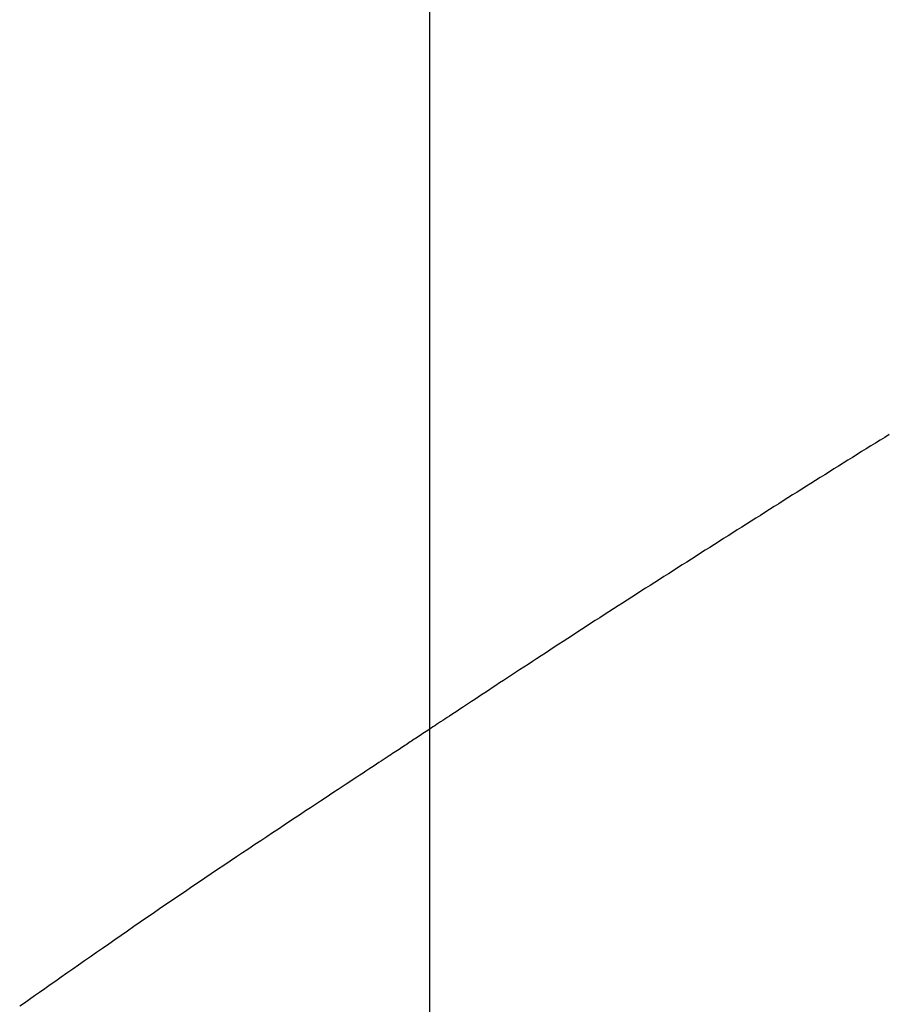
# Model space of a CAD drawing. Header units: millimetres. Extents: x -4577 to 1032787, y -66234 to 201209.
# Tile 145 of 256: x 4368.17 to 4369.36, y -8936.71 to -8935.35. Entities that reach past the tile are written whole.
import ezdxf

# ---------------------------------------------------------------- set-up
doc = ezdxf.new("R2010")
doc.units = ezdxf.units.MM
doc.linetypes.add('510_5_2OG_ELT_1004$0$11-07-22_DS_2OG$0$AUSGEZOGEN', pattern=[0])
doc.layers.add('510_5_2OG_ELT_1004$0$11-07-22_DS_2OG$0$EBENE_1', color=8, linetype='510_5_2OG_ELT_1004$0$11-07-22_DS_2OG$0$AUSGEZOGEN')
doc.layers.add('510_5_2OG_ELT_1004$0$11-07-22_DS_2OG$0$STANDARD', color=8, linetype='510_5_2OG_ELT_1004$0$11-07-22_DS_2OG$0$AUSGEZOGEN')

# ---------------------------------------------------------------- blocks, each defined once
blk = doc.blocks.new('510_5_2OG_ELT_1004')
at = {"layer": '510_5_2OG_ELT_1004$0$11-07-22_DS_2OG$0$EBENE_1'}
blk.add_lwpolyline([(4369.3675, -8935.8711), (4369.3612, -8935.875), (4369.3549, -8935.8789), (4369.3485, -8935.8829), (4369.3421, -8935.8868), (4369.3358, -8935.8908), (4369.3294, -8935.8947), (4369.323, -8935.8987), (4369.3166, -8935.9027), (4369.3102, -8935.9066), (4369.3039, -8935.9106), (4369.2975, -8935.9146), (4369.2911, -8935.9186), (4369.2848, -8935.9226), (4369.2784, -8935.9266), (4369.272, -8935.9306), (4369.2657, -8935.9346), (4369.2593, -8935.9386), (4369.253, -8935.9426), (4369.2466, -8935.9466), (4369.2402, -8935.9506), (4369.2339, -8935.9546), (4369.2275, -8935.9586), (4369.2212, -8935.9626), (4369.2148, -8935.9667), (4369.2085, -8935.9707), (4369.2021, -8935.9747), (4369.1958, -8935.9787), (4369.1895, -8935.9828), (4369.1831, -8935.9868), (4369.1768, -8935.9908), (4369.1704, -8935.9949), (4369.1641, -8935.9989), (4369.1577, -8936.0029), (4369.1514, -8936.0069), (4369.145, -8936.011), (4369.1387, -8936.015), (4369.1324, -8936.019), (4369.126, -8936.0231), (4369.1197, -8936.0271), (4369.1133, -8936.0311), (4369.107, -8936.0352), (4369.1007, -8936.0392), (4369.0943, -8936.0432), (4369.088, -8936.0473), (4369.0816, -8936.0513), (4369.0753, -8936.0553), (4369.069, -8936.0594), (4369.0626, -8936.0634), (4369.0563, -8936.0675), (4369.05, -8936.0715), (4369.0436, -8936.0755), (4369.0373, -8936.0796), (4369.031, -8936.0836), (4369.0246, -8936.0877), (4369.0183, -8936.0917), (4369.012, -8936.0958), (4369.0056, -8936.0998), (4368.9993, -8936.1039), (4368.993, -8936.108), (4368.9867, -8936.112), (4368.9804, -8936.1161), (4368.974, -8936.1202), (4368.9677, -8936.1242), (4368.9614, -8936.1283), (4368.9551, -8936.1324), (4368.9488, -8936.1365), (4368.9425, -8936.1406), (4368.9362, -8936.1447), (4368.9299, -8936.1487), (4368.9236, -8936.1528), (4368.9174, -8936.1569), (4368.9112, -8936.1609), (4368.905, -8936.165), (4368.8988, -8936.169), (4368.8927, -8936.173), (4368.8866, -8936.177), (4368.8806, -8936.1809), (4368.8747, -8936.1848), (4368.8687, -8936.1887), (4368.8629, -8936.1925), (4368.8571, -8936.1963), (4368.8514, -8936.2), (4368.8458, -8936.2037), (4368.8403, -8936.2073), (4368.8349, -8936.2109), (4368.8295, -8936.2144), (4368.8243, -8936.2179), (4368.8191, -8936.2213), (4368.8141, -8936.2246), (4368.8092, -8936.2279), (4368.8044, -8936.231), (4368.7997, -8936.2341), (4368.7951, -8936.2371), (4368.7907, -8936.24), (4368.7864, -8936.2429), (4368.7823, -8936.2456), (4368.7783, -8936.2482), (4368.7744, -8936.2508), (4368.7707, -8936.2532), (4368.7671, -8936.2556), (4368.7636, -8936.2579), (4368.7603, -8936.2601), (4368.7571, -8936.2622), (4368.754, -8936.2643), (4368.7509, -8936.2663), (4368.748, -8936.2682), (4368.7452, -8936.27), (4368.7425, -8936.2718), (4368.7399, -8936.2735), (4368.7374, -8936.2752), (4368.7349, -8936.2768), (4368.7325, -8936.2784), (4368.7302, -8936.2799), (4368.728, -8936.2814), (4368.7258, -8936.2829), (4368.7236, -8936.2843), (4368.7215, -8936.2857), (4368.7195, -8936.287), (4368.7175, -8936.2883), (4368.7155, -8936.2897), (4368.7135, -8936.2909), (4368.7116, -8936.2922), (4368.7097, -8936.2935), (4368.7078, -8936.2947), (4368.7059, -8936.2959), (4368.7041, -8936.2972), (4368.7022, -8936.2984), (4368.7003, -8936.2997), (4368.6984, -8936.3009), (4368.6965, -8936.3022), (4368.6945, -8936.3035), (4368.6926, -8936.3048), (4368.6905, -8936.3061), (4368.6884, -8936.3075), (4368.6863, -8936.3089), (4368.684, -8936.3104), (4368.6817, -8936.3119), (4368.6793, -8936.3135), (4368.6768, -8936.3152), (4368.6742, -8936.3169), (4368.6715, -8936.3187), (4368.6687, -8936.3205), (4368.6657, -8936.3225), (4368.6626, -8936.3245), (4368.6594, -8936.3267), (4368.656, -8936.3289), (4368.6525, -8936.3312), (4368.6487, -8936.3337), (4368.6449, -8936.3363), (4368.6408, -8936.3389), (4368.6365, -8936.3418), (4368.6321, -8936.3447), (4368.6274, -8936.3478), (4368.6225, -8936.351), (4368.6174, -8936.3544), (4368.6121, -8936.3579), (4368.6065, -8936.3616), (4368.6007, -8936.3654), (4368.5947, -8936.3694), (4368.5884, -8936.3735), (4368.582, -8936.3778), (4368.5753, -8936.3821), (4368.5685, -8936.3867), (4368.5615, -8936.3913), (4368.5543, -8936.3961), (4368.5469, -8936.4009), (4368.5394, -8936.4059), (4368.5318, -8936.411), (4368.524, -8936.4162), (4368.516, -8936.4215), (4368.508, -8936.4268), (4368.4998, -8936.4323), (4368.4915, -8936.4378), (4368.4831, -8936.4434), (4368.4746, -8936.4491), (4368.4661, -8936.4548), (4368.4574, -8936.4606), (4368.4487, -8936.4664), (4368.44, -8936.4723), (4368.4312, -8936.4783), (4368.4223, -8936.4842), (4368.4134, -8936.4903), (4368.4045, -8936.4963), (4368.3956, -8936.5024), (4368.3866, -8936.5084), (4368.3777, -8936.5145), (4368.3687, -8936.5206), (4368.3598, -8936.5267), (4368.3509, -8936.5329), (4368.342, -8936.539), (4368.3332, -8936.545), (4368.3244, -8936.5511), (4368.3156, -8936.5572), (4368.3069, -8936.5632), (4368.2983, -8936.5692), (4368.2897, -8936.5751), (4368.2812, -8936.5811), (4368.2727, -8936.5869), (4368.2644, -8936.5927), (4368.2561, -8936.5985), (4368.248, -8936.6042), (4368.2399, -8936.6098), (4368.232, -8936.6154), (4368.2242, -8936.6209), (4368.2165, -8936.6262), (4368.2089, -8936.6315), (4368.2015, -8936.6368), (4368.1942, -8936.6419), (4368.1871, -8936.6469), (4368.1801, -8936.6518), (4368.1733, -8936.6566), (4368.1667, -8936.6612)], dxfattribs=at)
at = {"layer": '510_5_2OG_ELT_1004$0$11-07-22_DS_2OG$0$STANDARD', "linetype": '510_5_2OG_ELT_1004$0$11-07-22_DS_2OG$0$AUSGEZOGEN'}
blk.add_line((4368.7328, -8929.7156), (4368.7328, -9138.0489), dxfattribs=at)

msp = doc.modelspace()

# ---------------------------------------------------------------- block references
msp.add_blockref('510_5_2OG_ELT_1004', (0, -0.0503))

doc.saveas('drawing.dxf')
